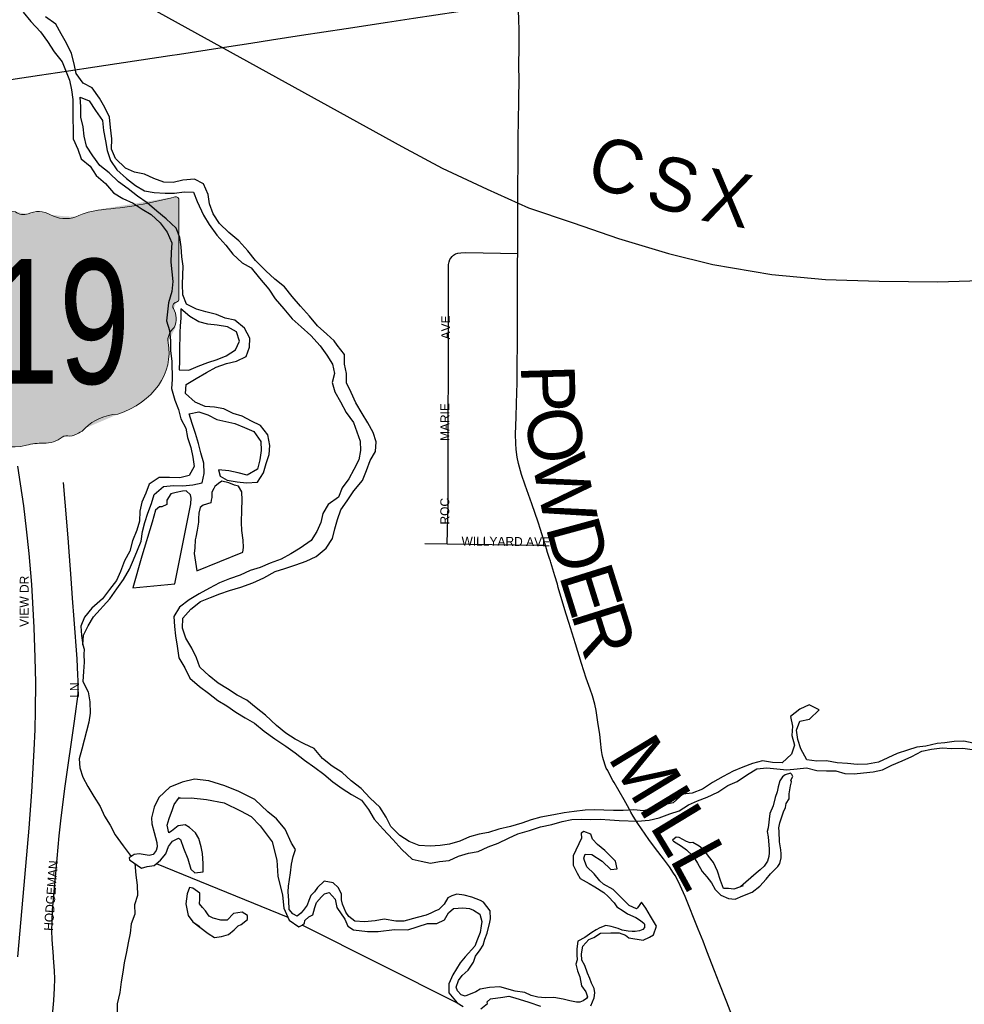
# Model space of a CAD drawing. Header units: feet. Extents: x 2113747 to 2516209, y 960708 to 1356798.
# Tile 76 of 206: x 2293607 to 2298881, y 1146563 to 1152063. Entities that reach past the tile are written whole.
import ezdxf
from ezdxf.enums import TextEntityAlignment as Align

# ---------------------------------------------------------------- set-up
doc = ezdxf.new("R2010")
doc.units = ezdxf.units.FT
doc.header["$LTSCALE"] = 50
doc.header["$MEASUREMENT"] = 0
doc.linetypes.add('rr2', pattern=[0])
for name, color, linetype in [('0_Xref', 7, 'Continuous'), ('GM_X_City_Street', 251, 'Continuous'), ('GM_X_Minor_Lake', 5, 'Continuous'), ('GM_X_Minor_River', 5, 'Continuous'), ('GM_X_Rail_Line', 251, 'rr2'), ('GM_X_Rail_Line_Text', 251, 'Continuous'), ('GM_X_State_Route', 1, 'Continuous'), ('GM_X_State_Shield', 251, 'Continuous'), ('GM_X_Township_Road', 4, 'Continuous'), ('GM_X_Township_Road_Text', 4, 'Continuous'), ('GM_X_Township_Subdivision', 4, 'Continuous'), ('GM_X_Township_Subdivision_Text', 4, 'Continuous')]:
    doc.layers.add(name, color=color, linetype=linetype)
doc.styles.add('Styledgn030', font='dgn030.shx')

# ---------------------------------------------------------------- blocks, each defined once
blk = doc.blocks.new('DGN_COMPLEXSHAPE23')
at = {"layer": 'GM_X_State_Shield', "color": 7, "linetype": 'Continuous', "lineweight": 13}
for p, q in [((2219416.2, 1097741.4), (2218906.6, 1097741.4)), ((2218906.6, 1097741.4), (2218906.6, 1097741.4)), ((2219416.2, 1097741.4), (2219416.2, 1097741.4)), ((2220607.8, 1097785.2), (2220607.8, 1097785.2)), ((2220629.7, 1097767.5), (2220629.6, 1097767.6)), ((2220629.7, 1097214.8), (2220629.7, 1097767.5)), ((2218889.5, 1097723.1), (2218889.5, 1097723.2)), ((2218889.5, 1097723.2), (2218889.5, 1096666.5)), ((2219541.4, 1097707.6), (2219541.4, 1097707.6)), ((2219718.5, 1097702), (2219718.5, 1097702)), ((2219787.5, 1097690.7), (2219787.5, 1097690.7)), ((2219912.8, 1097685.1), (2219912.8, 1097685.1)), ((2220197.7, 1097713.2), (2220197.7, 1097713.2)), ((2220055.3, 1097673.8), (2220055.3, 1097673.8)), ((2220616, 1097197), (2220616, 1097197)), ((2220629.6, 1097214.9), (2220629.5, 1097214.9)), ((2220629.5, 1097214.9), (2220629.7, 1097214.8)), ((2220599.3, 1097162.1), (2220599.3, 1097162.1)), ((2220603.6, 1097055.2), (2220603.6, 1097055.2)), ((2220569.1, 1096970.8), (2220569.1, 1096970.8)), ((2218889.5, 1096666.5), (2218889.5, 1096666.5)), ((2218905.5, 1096648.3), (2218905.5, 1096648.3)), ((2218941.2, 1096650.3), (2218941.2, 1096650.3)), ((2218993, 1096627.8), (2218993, 1096627.8)), ((2220288.4, 1096571.5), (2220288.4, 1096571.5)), ((2219355.7, 1096515.3), (2219355.7, 1096515.3)), ((2220107, 1096492.8), (2220107, 1096492.8)), ((2219537.1, 1096436.5), (2219537.1, 1096436.5)), ((2219977.5, 1096442.2), (2219977.5, 1096442.2)), ((2220020.7, 1096447.8), (2220020.7, 1096447.8)), ((2219778.9, 1096397.2), (2219778.9, 1096397.2)), ((2219873.9, 1096408.5), (2219873.9, 1096408.5))]:
    blk.add_line(p, q, dxfattribs=at)
for centre, major_axis, start_param, end_param in [((2218909.4, 1097725.4), (20.2, 0), 1.712693, 3.28349), ((2219537.6, 1097864), (195.5, 0), 4.042523, 4.731795), ((2220009.8, 1099181.9), (1845.5, 0), 4.814394, 5.042369), ((2220610.4, 1097769.8), (19.4, 0), 6.141152, 7.989035), ((2219602.4, 1097148.1), (702, 0), 1.404758, 1.657858), ((2219761.8, 1097730.9), (56.4, 0), 3.836095, 5.185415), ((2219844.6, 1097608.8), (117.3, 0), 0.950623, 2.079405), ((2219996, 1097776.3), (141.1, 0), 4.081561, 5.145723), ((2220245.2, 1097418.6), (371.3, 0), 1.699011, 2.107814), ((2220625.2, 1097174.2), (30, 0), 1.883978, 3.671073), ((2220609, 1097212.7), (20.7, 0), 5.05454, 6.418171), ((2220434.5, 1097104.4), (180, 0), 5.934695, 6.695948), ((2220699.1, 1096983.5), (130.9, 0), 2.387724, 3.262537), ((2220113.2, 1096913.2), (461.6, 0), 5.101752, 6.440018), ((2218909.6, 1096664.2), (20.3, 0), 3.00124, 4.508301), ((2218912.7, 1096772.3), (155.2, 0), 4.665946, 4.897461), ((2218944.4, 1096605.6), (56, 0), 0.519207, 1.627899), ((2219651, 1097554.9), (1332.7, 0), 4.195997, 4.488961), ((2220307.8, 1096369.9), (252.8, 0), 1.647645, 2.488434), ((2219253.7, 1096191.8), (417, 0), 0.823519, 1.323587), ((2219987.5, 1096564.1), (149.1, 0), 4.937069, 5.64225), ((2219704.7, 1096600.3), (264.6, 0), 4.026481, 4.996735), ((2219876.9, 1096521.2), (141, 0), 4.691044, 5.507374), ((2220004.4, 1096418.9), (39.7, 0), 1.147584, 2.315152), ((2219857.6, 1096235), (217.4, 0), 1.495662, 1.94098)]:
    blk.add_ellipse(centre, major_axis=major_axis, ratio=0.8, start_param=start_param, end_param=end_param, dxfattribs=at)
blk = doc.blocks.new('M1-H5_39')
at = {"layer": 'GM_X_State_Shield', "linetype": 'Continuous', "true_color": 0x1e0000}
h = blk.add_hatch(color=18, dxfattribs=at)
edge = h.paths.add_edge_path(flags=0)
edge.add_line((889.4, 89.7), (889.4, 642.4))
edge.add_line((889.4, 642.4), (889.3, 642.5))
edge.add_ellipse((870.1, 644.7), major_axis=(19.4, 0), ratio=0.8, start_angle=351.8621, end_angle=457.738)
edge.add_line((867.5, 660.1), (867.5, 660.1))
edge.add_ellipse((269.6, 2056.8), major_axis=(1845.5, 0), ratio=0.8, start_angle=635.8445, end_angle=648.9065, ccw=False)
edge.add_line((457.5, 588.1), (457.5, 588.1))
edge.add_ellipse((504.9, 293.5), major_axis=(371.3, 0), ratio=0.8, start_angle=97.3462, end_angle=120.7689)
edge.add_line((315, 548.7), (315, 548.7))
edge.add_ellipse((255.8, 651.2), major_axis=(141.1, 0), ratio=0.8, start_angle=593.8562, end_angle=654.8282, ccw=False)
edge.add_line((172.5, 560), (172.5, 560))
edge.add_ellipse((104.4, 483.7), major_axis=(117.3, 0), ratio=0.8, start_angle=54.4667, end_angle=119.1411)
edge.add_line((47.3, 565.6), (47.3, 565.6))
edge.add_ellipse((21.6, 605.8), major_axis=(56.4, 0), ratio=0.8, start_angle=579.7921, end_angle=657.1024, ccw=False)
edge.add_line((-21.8, 576.9), (-21.8, 576.9))
edge.add_ellipse((-137.8, 23), major_axis=(702, 0), ratio=0.8, start_angle=80.4867, end_angle=94.9883)
edge.add_line((-198.8, 582.5), (-198.8, 582.5))
edge.add_ellipse((-202.6, 738.9), major_axis=(195.5, 0), ratio=0.8, start_angle=591.6195, end_angle=631.1119, ccw=False)
edge.add_line((-324, 616.3), (-324, 616.2))
edge.add_line((-324, 616.2), (-833.6, 616.2))
edge.add_line((-833.6, 616.2), (-833.7, 616.3))
edge.add_ellipse((-830.8, 600.3), major_axis=(20.2, 0), ratio=0.8, start_angle=98.1301, end_angle=188.1301)
edge.add_line((-850.8, 598), (-850.8, 598.1))
edge.add_line((-850.8, 598.1), (-850.8, -458.6))
edge.add_line((-850.8, -458.6), (-850.8, -458.6))
edge.add_ellipse((-830.6, -460.9), major_axis=(20.3, 0), ratio=0.8, start_angle=171.9584, end_angle=258.3066)
edge.add_line((-834.8, -476.8), (-834.8, -476.8))
edge.add_ellipse((-827.6, -352.8), major_axis=(155.2, 0), ratio=0.8, start_angle=267.339, end_angle=280.6039)
edge.add_line((-799, -474.8), (-799, -474.8))
edge.add_ellipse((-795.8, -519.5), major_axis=(56, 0), ratio=0.8, start_angle=389.7484, end_angle=453.2717, ccw=False)
edge.add_line((-747.2, -497.3), (-747.2, -497.3))
edge.add_ellipse((-89.2, 429.8), major_axis=(1332.7, 0), ratio=0.8, start_angle=240.4129, end_angle=257.1985)
edge.add_line((-384.5, -609.8), (-384.5, -609.8))
edge.add_ellipse((-486.5, -933.3), major_axis=(417, 0), ratio=0.8, start_angle=407.1842, end_angle=435.836, ccw=False)
edge.add_line((-203.1, -688.6), (-203.1, -688.6))
edge.add_ellipse((-35.6, -524.8), major_axis=(264.6, 0), ratio=0.8, start_angle=230.7004, end_angle=286.2918)
edge.add_line((38.7, -727.9), (38.7, -727.9))
edge.add_ellipse((117.3, -890.1), major_axis=(217.4, 0), ratio=0.8, start_angle=445.6951, end_angle=471.2099, ccw=False)
edge.add_line((133.7, -716.7), (133.7, -716.7))
edge.add_ellipse((136.7, -603.9), major_axis=(141, 0), ratio=0.8, start_angle=268.777, end_angle=315.5493)
edge.add_line((237.3, -682.9), (237.3, -682.9))
edge.add_ellipse((264.2, -706.2), major_axis=(39.7, 0), ratio=0.8, start_angle=425.7517, end_angle=492.6484, ccw=False)
edge.add_line((280.5, -677.3), (280.5, -677.3))
edge.add_ellipse((247.3, -561), major_axis=(149.1, 0), ratio=0.8, start_angle=282.8732, end_angle=323.2771)
edge.add_line((366.8, -632.3), (366.8, -632.3))
edge.add_ellipse((567.6, -755.2), major_axis=(252.8, 0), ratio=0.8, start_angle=454.4031, end_angle=502.5768, ccw=False)
edge.add_line((548.2, -553.6), (548.2, -553.6))
edge.add_ellipse((372.9, -211.9), major_axis=(461.6, 0), ratio=0.8, start_angle=292.3089, end_angle=368.9858)
edge.add_line((828.9, -154.3), (828.9, -154.3))
edge.add_ellipse((958.8, -141.6), major_axis=(130.9, 0), ratio=0.8, start_angle=496.8065, end_angle=546.9296, ccw=False)
edge.add_line((863.4, -69.9), (863.4, -69.9))
edge.add_ellipse((694.2, -20.8), major_axis=(180, 0), ratio=0.8, start_angle=340.033, end_angle=383.6496)
edge.add_line((859.1, 37), (859.1, 37))
edge.add_ellipse((885, 49.1), major_axis=(30, 0), ratio=0.8, start_angle=467.944, end_angle=570.337, ccw=False)
edge.add_line((875.7, 71.9), (875.7, 71.9))
edge.add_ellipse((868.8, 87.6), major_axis=(20.7, 0), ratio=0.8, start_angle=289.6038, end_angle=367.7341)
edge.add_line((889.3, 89.8), (889.3, 89.8))
edge.add_line((889.3, 89.8), (889.4, 89.7))
at = {"layer": 'GM_X_State_Shield', "color": 7, "linetype": 'Continuous', "lineweight": 13}
blk.add_blockref('DGN_COMPLEXSHAPE23', (-2219740.2, -1097125.1), dxfattribs=at)
at = {"layer": 'GM_X_State_Shield', "color": 9, "linetype": 'Continuous', "lineweight": 13, "style": 'Styledgn030', "width": 0.767998}
blk.add_text('619', height=696.1, dxfattribs=at).set_placement((21.2, -384.1), align=Align.CENTER)
blk = doc.blocks.new('POR')
at = {"layer": 'GM_X_City_Street', "flags": 128}
blk.add_lwpolyline([(2293774, 1146319.3), (2293777.7, 1146358.5), (2293797.6, 1146584.1), (2293801.8, 1146652.7), (2293802.9, 1146704.9), (2293801.7, 1146750.7), (2293796.9, 1146822.5), (2293796.3, 1146830.3)], dxfattribs=at)
at = {"layer": 'GM_X_Minor_Lake'}
for p, q in [((2294472.9, 1148911.5), (2294563.4, 1149358.8)), ((2294596.3, 1148984.6), (2294853.3, 1149088.8)), ((2296744.2, 1147491.7), (2296697, 1147393.2))]:
    blk.add_line(p, q, dxfattribs=at)
at = {"layer": 'GM_X_Minor_Lake', "flags": 128}
for points in [[(2294853.3, 1149088.8), (2294857.1, 1149114.8), (2294854.8, 1149154.9), (2294848.4, 1149208.9), (2294846, 1149254.9), (2294847.5, 1149325), (2294849, 1149379.1), (2294846.7, 1149425.1), (2294828.5, 1149457), (2294806.4, 1149462.9), (2294774.3, 1149476.6), (2294736.3, 1149484.4), (2294716.4, 1149472.2), (2294696.6, 1149456), (2294690.7, 1149443.9), (2294680.8, 1149423.8), (2294679.1, 1149393.8), (2294677.2, 1149379.7), (2294675.3, 1149363.7), (2294631.4, 1149351.4), (2294615.5, 1149337.2), (2294607.8, 1149307.1), (2294606, 1149277), (2294606.2, 1149257), (2294598.5, 1149210.9), (2294590.8, 1149172.8), (2294587, 1149156.7), (2294585.3, 1149112.7), (2294581.6, 1149080.6), (2294596.3, 1148984.6)], [(2294563.4, 1149358.8), (2294565.2, 1149390.9), (2294561, 1149408.9), (2294536.9, 1149430.7), (2294516.9, 1149428.5), (2294481, 1149422.2), (2294451.1, 1149414), (2294429.4, 1149379.8), (2294429.5, 1149363.8), (2294429.6, 1149355.8), (2294401.7, 1149341.5), (2294387.7, 1149341.4), (2294365.9, 1149323.2), (2294346.4, 1149257), (2294289.9, 1149066.3), (2294239.3, 1148889.6), (2294472.9, 1148911.5)], [(2297645.5, 1147224.5), (2297593.7, 1147206.1), (2297563.7, 1147209.8), (2297535.7, 1147209.6), (2297519.4, 1147255.5), (2297503, 1147307.4), (2297480.7, 1147355.4), (2297452.4, 1147391.2), (2297426.2, 1147425), (2297400, 1147446.8), (2297365.9, 1147466.6), (2297349.9, 1147464.4), (2297329.9, 1147472.3), (2297289.7, 1147494), (2297271.7, 1147495.9), (2297251.9, 1147479.7), (2297257.9, 1147473.7), (2297302.1, 1147446.1), (2297330.2, 1147426.2), (2297366.5, 1147390.5), (2297390.8, 1147350.6), (2297417.1, 1147304.8), (2297443.3, 1147274.9), (2297469.5, 1147241.1), (2297489.8, 1147205.2), (2297522, 1147173.4), (2297564.1, 1147153.8), (2297602.1, 1147150), (2297644, 1147168.4), (2297695.8, 1147188.8), (2297739.5, 1147223.2), (2297775.1, 1147261.6), (2297798.9, 1147291.8), (2297840.6, 1147332.1), (2297850.4, 1147350.2), (2297858.2, 1147380.4), (2297858, 1147404.4), (2297855.8, 1147426.4), (2297849.5, 1147470.4), (2297847, 1147528.4), (2297844.9, 1147548.5), (2297850.7, 1147576.5), (2297872.2, 1147638.8), (2297882, 1147662.9), (2297885.8, 1147684.9), (2297903.6, 1147711.1), (2297903.4, 1147739.2), (2297911, 1147783.3), (2297916.8, 1147805.4), (2297912.8, 1147815.3), (2297922.6, 1147835.4), (2297918.5, 1147847.4), (2297910.5, 1147853.4), (2297880.6, 1147845.1), (2297866.7, 1147833), (2297850.9, 1147810.8), (2297841.1, 1147778.7), (2297835.3, 1147750.6), (2297825.6, 1147718.5), (2297814, 1147672.4), (2297794.3, 1147628.2), (2297784.9, 1147548), (2297781.1, 1147527.9), (2297785.3, 1147497.9), (2297791.8, 1147429.9), (2297792, 1147409.9), (2297790.2, 1147387.8), (2297782.4, 1147361.7), (2297762.6, 1147335.5), (2297740.8, 1147313.4), (2297718.9, 1147295.1), (2297693.1, 1147272.9)], [(2297695.8, 1147188.8), (2297739.5, 1147223.2), (2297775.1, 1147261.6), (2297798.9, 1147291.8), (2297840.6, 1147332.1), (2297850.4, 1147350.2), (2297858.2, 1147380.4), (2297858, 1147404.4), (2297855.8, 1147426.4), (2297849.5, 1147470.4), (2297847, 1147528.4), (2297844.9, 1147548.5), (2297850.7, 1147576.5), (2297872.2, 1147638.8), (2297882, 1147662.9), (2297885.8, 1147684.9), (2297903.6, 1147711.1), (2297903.4, 1147739.2), (2297911, 1147783.3), (2297916.8, 1147805.4), (2297912.8, 1147815.3), (2297922.6, 1147835.4), (2297918.5, 1147847.4), (2297910.5, 1147853.4), (2297880.6, 1147845.1), (2297866.7, 1147833), (2297850.9, 1147810.8), (2297841.1, 1147778.7), (2297835.3, 1147750.6), (2297825.6, 1147718.5), (2297814, 1147672.4), (2297794.3, 1147628.2), (2297784.9, 1147548), (2297781.1, 1147527.9), (2297785.3, 1147497.9), (2297791.8, 1147429.9), (2297792, 1147409.9), (2297790.2, 1147387.8), (2297782.4, 1147361.7), (2297762.6, 1147335.5), (2297740.8, 1147313.4), (2297718.9, 1147295.1), (2297630.8, 1147219.2)], [(2295269.4, 1147215.6), (2295253.6, 1147191.5), (2295231.8, 1147171.3), (2295222, 1147143.1), (2295212.2, 1147117), (2295190.5, 1147086.8), (2295176.6, 1147072.7), (2295156.8, 1147054.5), (2295132.7, 1147068.4), (2295112.5, 1147092.2), (2295110.2, 1147143.2), (2295106.1, 1147191.1), (2295108.1, 1147222.4), (2295118.9, 1147296.5), (2295124.5, 1147346.6), (2295134.2, 1147388.8), (2295147.9, 1147426.9), (2295125.6, 1147462.8), (2295089.1, 1147540.6), (2295040.6, 1147598.3), (2294992.4, 1147638), (2294919.9, 1147707.5), (2294831.6, 1147750.9), (2294753.4, 1147784.3), (2294663.3, 1147811.6), (2294583.3, 1147821), (2294513.5, 1147804.4), (2294445.7, 1147775.8), (2294384.2, 1147717.3), (2294358.7, 1147665), (2294343.1, 1147604.8), (2294345.4, 1147570.8), (2294357.8, 1147522.8), (2294372.2, 1147466.8), (2294374.4, 1147442.8), (2294368.5, 1147422.8), (2294352.7, 1147400.6), (2294330.8, 1147394.4), (2294274.7, 1147404), (2294246.8, 1147399.8), (2294219, 1147381.5), (2294221, 1147369.5), (2294287.3, 1147324), (2294319.3, 1147332.2), (2294357.2, 1147338.6), (2294392.9, 1147368.9), (2294422.6, 1147403.2), (2294438.3, 1147445.3), (2294460.1, 1147473.5), (2294493.9, 1147491.8), (2294505.9, 1147483.9), (2294522.3, 1147436), (2294546.7, 1147376.1), (2294563.2, 1147318.1), (2294585.3, 1147298.3), (2294631.2, 1147302.7), (2294630.9, 1147348.7), (2294628.5, 1147404.8), (2294620.2, 1147442.8), (2294607.8, 1147488.7), (2294589.6, 1147520.6), (2294555.4, 1147550.4), (2294531.3, 1147566.2), (2294491.4, 1147559.9), (2294455.6, 1147529.6), (2294439.7, 1147521.4), (2294431.4, 1147563.4), (2294441.1, 1147601.6), (2294460.7, 1147651.8), (2294470.5, 1147679.9), (2294494.2, 1147712.1), (2294500.1, 1147720.2), (2294502.2, 1147714.2), (2294564.1, 1147716.7), (2294650.1, 1147707.4), (2294748.2, 1147688.1), (2294840.5, 1147642.8), (2294898.7, 1147611.2), (2294949, 1147559.5), (2295017.7, 1147470), (2295042.4, 1147368), (2295049.1, 1147277.9), (2295073.9, 1147172), (2295082.5, 1147100), (2295111, 1147032.1), (2295165.2, 1146996.5), (2295185.1, 1147004.7), (2295197, 1147016.8), (2295198.9, 1147030.8), (2295220.7, 1147051), (2295244.6, 1147063.2), (2295254.3, 1147103.4), (2295264.1, 1147131.5), (2295291.8, 1147163.7), (2295309.7, 1147179.9), (2295335.6, 1147188.1), (2295367.9, 1147150.3), (2295378.2, 1147104.4), (2295422.7, 1147038.6), (2295439, 1146998.7), (2295471.1, 1146978.9)], [(2295471.1, 1146978.9), (2295549.1, 1146969.5), (2295609.1, 1146970), (2295698.9, 1146980.7), (2295774.9, 1146979.3), (2295884.5, 1147014.2), (2295936.5, 1147014.7), (2295978.3, 1147035), (2296002, 1147073.3), (2296029.8, 1147097.5), (2296081.7, 1147101.9), (2296117.7, 1147098.2), (2296141.7, 1147088.4), (2296175.9, 1147066.6), (2296188.2, 1147024.7), (2296184.4, 1147000.6), (2296178.7, 1146964.5), (2296163, 1146926.4), (2296147.3, 1146888.2), (2296093.8, 1146827.7), (2296066.1, 1146795.4), (2296024.6, 1146727), (2296003, 1146676.8), (2296003.4, 1146626.7), (2296049.8, 1146571), (2296083.9, 1146551.2)], [(2296182, 1146538), (2296219.7, 1146568.3), (2296217.6, 1146576.3), (2296235.5, 1146594.5), (2296305.4, 1146603.1), (2296337.3, 1146609.3), (2296371.3, 1146599.6), (2296449.5, 1146574.2), (2296515.6, 1146552.7)], [(2296795.4, 1146554.9), (2296815, 1146599.1), (2296818.8, 1146627.2), (2296814.6, 1146651.2), (2296800.4, 1146681.1), (2296790.2, 1146707), (2296778, 1146737), (2296761.7, 1146778.9), (2296745.4, 1146808.8), (2296743.2, 1146844.9), (2296750.8, 1146887), (2296784.5, 1146925.3), (2296812.2, 1146936.6), (2296850.2, 1146959.9), (2296908.1, 1146962.3), (2296954.1, 1146962.7), (2296990.2, 1146948.9), (2297008.3, 1146935.1), (2297088.3, 1146921.7), (2297124.1, 1146938), (2297146, 1146950.2), (2297161.6, 1147000.4), (2297129.2, 1147056.2), (2297102.9, 1147100), (2297078.7, 1147133.9), (2297056.9, 1147101.7), (2297051, 1147095.6), (2297008.9, 1147115.3), (2296980.7, 1147145.1), (2296956.5, 1147168.9), (2296920.2, 1147204.7), (2296866.1, 1147234.3), (2296845.9, 1147252.2), (2296813.7, 1147292), (2296773.4, 1147331.7), (2296761.1, 1147365.7), (2296757, 1147379.6), (2296764.8, 1147401.7), (2296800.8, 1147400), (2296859.1, 1147362.4), (2296907.4, 1147316.8), (2296943.3, 1147319.1), (2296933, 1147363), (2296874.6, 1147422.6), (2296832.4, 1147456.3), (2296804.2, 1147486.2), (2296796, 1147514.1), (2296755.9, 1147527.8), (2296742, 1147519.7), (2296744.2, 1147491.7)], [(2297630.8, 1147219.2), (2297593.7, 1147206.1), (2297563.7, 1147209.8), (2297535.7, 1147209.6), (2297519.4, 1147255.5), (2297503, 1147307.4), (2297480.7, 1147355.4), (2297452.4, 1147391.2), (2297426.2, 1147425), (2297400, 1147446.8), (2297365.9, 1147466.6), (2297349.9, 1147464.4), (2297329.9, 1147472.3), (2297289.7, 1147494), (2297271.7, 1147495.9), (2297251.9, 1147479.7), (2297257.9, 1147473.7), (2297302.1, 1147446.1), (2297330.2, 1147426.2), (2297366.5, 1147390.5), (2297390.8, 1147350.6), (2297417.1, 1147304.8), (2297443.3, 1147274.9), (2297469.5, 1147241.1), (2297489.8, 1147205.2), (2297522, 1147173.4), (2297564.1, 1147153.8), (2297602.1, 1147150), (2297644, 1147168.4), (2297695.8, 1147188.8)], [(2296697, 1147393.2), (2296697.4, 1147341.1), (2296719.7, 1147295.2), (2296735.9, 1147265.3), (2296786.1, 1147237.7), (2296818.2, 1147219.9), (2296868.4, 1147188.3), (2296892.6, 1147164.4), (2296926.8, 1147130.7), (2296941, 1147106.8), (2296977.1, 1147085), (2297001.2, 1147069.2), (2297047.4, 1147047.5), (2297073.5, 1147031.7), (2297093.6, 1147013.9), (2297095.6, 1147009.9), (2297095.8, 1146991.8), (2297085.8, 1146981.7), (2297067.9, 1146973.6), (2297044, 1146969.4), (2297026, 1146969.2), (2297004, 1146971.1), (2296970, 1146976.8), (2296947.9, 1146986.7), (2296909.8, 1146998.4), (2296879.8, 1147004.1), (2296846, 1146989.9), (2296826.1, 1146979.7), (2296802.2, 1146963.5), (2296762.4, 1146937.1), (2296722.6, 1146914.8), (2296717, 1146872.7), (2296717.2, 1146838.6), (2296719.4, 1146810.6), (2296711.6, 1146786.5), (2296721.9, 1146750.6), (2296734.2, 1146716.6), (2296744.5, 1146666.6), (2296768.8, 1146632.8), (2296777, 1146604.8), (2296771.1, 1146594.8), (2296753.2, 1146582.6), (2296735.3, 1146574.4), (2296715.3, 1146574.3), (2296679.2, 1146582), (2296641.2, 1146591.7), (2296589.2, 1146601.3), (2296541.2, 1146598.9), (2296499.2, 1146602.6), (2296463.2, 1146612.3), (2296427.1, 1146628.1), (2296373.1, 1146635.6), (2296286.9, 1146661), (2296231, 1146656.6), (2296177.1, 1146648.1), (2296153.3, 1146631.9), (2296093.5, 1146609.4), (2296071.4, 1146615.2), (2296051.3, 1146639.1), (2296043.1, 1146659.1), (2296056.8, 1146695.2), (2296076.6, 1146723.4), (2296110.3, 1146753.7), (2296140, 1146798), (2296151.7, 1146832.1), (2296177.4, 1146866.4), (2296195.2, 1146892.6), (2296204.9, 1146926.7), (2296216.7, 1146960.8), (2296232.2, 1147021), (2296236, 1147041.1), (2296233.7, 1147085.1), (2296197.4, 1147132.9), (2296179.3, 1147142.8), (2296131.2, 1147162.4), (2296089.1, 1147172.1), (2296047.1, 1147177.8), (2296019.2, 1147169.5), (2295997.3, 1147157.3), (2295977.6, 1147123.1), (2295947.9, 1147092.9), (2295924, 1147082.6), (2295902, 1147072.5), (2295876.2, 1147060.2), (2295826.3, 1147047.8), (2295752.5, 1147027.2), (2295722.5, 1147027), (2295706.5, 1147026.9), (2295642.5, 1147038.4), (2295592.6, 1147029.9), (2295532.7, 1147023.5), (2295478.7, 1147027), (2295445.6, 1147053.6), (2295428.9, 1147078.6), (2295410.2, 1147122.3), (2295403.9, 1147146.6), (2295403.6, 1147180.6), (2295385.3, 1147214.6), (2295357.2, 1147242.4), (2295307.1, 1147250), (2295269.4, 1147215.6)], [(2294848.8, 1147078.1), (2294800.9, 1147069.7), (2294765.2, 1147033.4), (2294731.2, 1147033.1), (2294687.2, 1147044.8), (2294665.1, 1147054.6), (2294655, 1147068.6), (2294644.9, 1147084.5), (2294628.8, 1147104.4), (2294610.6, 1147124.3), (2294612.4, 1147150.3), (2294612.2, 1147184.4), (2294574, 1147212.1), (2294556, 1147216), (2294542.3, 1147179.8), (2294534.7, 1147123.7), (2294547.2, 1147059.7), (2294573.4, 1147023.9), (2294659.9, 1146958.4)], [(2294659.9, 1146958.4), (2294694, 1146936.7), (2294734, 1146941), (2294773.8, 1146953.3), (2294805.6, 1146979.6), (2294827.4, 1147001.8), (2294843.4, 1147008), (2294879.1, 1147036.3), (2294878.9, 1147058.3), (2294848.8, 1147078.1), (2294800.9, 1147069.7), (2294765.2, 1147033.4), (2294731.2, 1147033.1), (2294687.2, 1147044.8), (2294665.1, 1147054.6), (2294655, 1147068.6), (2294644.9, 1147084.5), (2294628.8, 1147104.4), (2294610.6, 1147124.3), (2294612.4, 1147150.3), (2294612.2, 1147184.4), (2294574, 1147212.1), (2294556, 1147216), (2294542.3, 1147179.8), (2294534.7, 1147123.7), (2294547.2, 1147059.7), (2294573.4, 1147023.9), (2294613.6, 1146998.1)], [(2294659.9, 1146958.4), (2294694, 1146936.7), (2294734, 1146941), (2294773.8, 1146953.3), (2294805.6, 1146979.6), (2294827.4, 1147001.8), (2294843.4, 1147008), (2294879.1, 1147036.3), (2294878.9, 1147058.3), (2294848.8, 1147078.1)]]:
    blk.add_lwpolyline(points, dxfattribs=at)
at = {"layer": 'GM_X_Minor_River'}
for p, q in [((2294502, 1150317.2), (2294500.4, 1150208.9)), ((2294370, 1147349.5), (2295103.8, 1147049.1)), ((2295186.4, 1147005.2), (2296049.8, 1146571))]:
    blk.add_line(p, q, dxfattribs=at)
at = {"layer": 'GM_X_Minor_River', "flags": 128}
for points in [[(2294463.6, 1151154.4), (2294411.6, 1151156), (2294355.5, 1151175.5), (2294303.4, 1151199.2), (2294247.4, 1151210.7), (2294197.2, 1151234.4), (2294142.8, 1151288), (2294120.5, 1151339.9), (2294122, 1151398), (2294113.5, 1151460), (2294109.1, 1151518.1), (2294082.7, 1151571.9), (2294052.3, 1151623.7), (2294011.9, 1151681.5), (2293961.7, 1151709.1), (2293923.3, 1151762.9), (2293910.9, 1151816.9), (2293896.5, 1151874.8), (2293868.1, 1151932.7), (2293839.7, 1151984.5), (2293809.3, 1152038.4), (2293751, 1152078)], [(2293626.9, 1152105), (2293669.3, 1152053.3), (2293723.7, 1151995.6), (2293762.1, 1151941.9), (2293800.5, 1151884.1), (2293844.9, 1151828.4), (2293885.7, 1151724.6), (2293896.1, 1151670.6), (2293904.5, 1151616.6), (2293904.9, 1151564.5), (2293903.3, 1151508.4), (2293905.8, 1151450.4), (2293906.2, 1151398.3), (2293932.6, 1151340.4), (2293951, 1151286.5), (2294001.3, 1151244.9), (2294033.7, 1151193), (2294086, 1151147.4), (2294130.3, 1151095.7), (2294182.5, 1151064), (2294240.7, 1151038.4), (2294290.9, 1151004.8), (2294341.1, 1150975.2), (2294391.4, 1150927.5), (2294429.8, 1150875.7), (2294456.2, 1150815.9), (2294452.7, 1150761.8), (2294451.1, 1150707.7), (2294457.5, 1150653.7), (2294461.9, 1150599.6), (2294456.3, 1150545.5), (2294438.8, 1150481.3), (2294427.6, 1150381.1), (2294444, 1150327.1), (2294448.5, 1150269.1), (2294448.9, 1150213), (2294457.4, 1150155), (2294458.1, 1150052.9), (2294454.5, 1150002.8), (2294473, 1149936.9), (2294493.4, 1149884.9), (2294507.8, 1149833), (2294534.2, 1149781.1), (2294544.6, 1149729.1), (2294563, 1149673.2), (2294573.4, 1149619.2), (2294581.8, 1149567.2), (2294554.2, 1149516.9), (2294502.3, 1149504.5), (2294444.4, 1149506.1), (2294386.4, 1149505.6), (2294330.7, 1149469.1), (2294311.2, 1149418.9), (2294289.6, 1149368.7), (2294278, 1149318.5), (2294276.4, 1149262.4), (2294260.8, 1149212.2), (2294237.3, 1149152), (2294221.7, 1149093.8), (2294192.2, 1149039.5), (2294170.6, 1148981.2), (2294147, 1148931), (2294109.5, 1148880.6), (2294069.9, 1148828.2)], [(2293961.6, 1151464.8), (2293949.2, 1151518.8), (2293948.8, 1151576.9), (2293944.3, 1151630.9), (2293994.5, 1151609.3), (2294030.9, 1151555.5), (2294069.3, 1151499.7), (2294075.7, 1151443.7), (2294086.1, 1151385.7), (2294096.5, 1151331.7), (2294115, 1151275.8), (2294149.3, 1151224), (2294203.7, 1151176.3), (2294253.9, 1151136.7), (2294304.1, 1151107), (2294358.1, 1151097.5), (2294420.1, 1151093.9), (2294472.1, 1151094.4), (2294526, 1151100.8), (2294578, 1151099.2), (2294598.3, 1151047.3), (2294632.9, 1150971.4), (2294665.3, 1150919.6), (2294707.7, 1150859.9), (2294758.1, 1150804.2), (2294796.5, 1150752.5), (2294848.8, 1150704.8), (2294899, 1150677.2), (2294945.4, 1150619.5), (2294997.8, 1150557.8), (2295034.2, 1150504), (2295082.6, 1150448.3), (2295129, 1150392.6), (2295179.3, 1150347), (2295233.6, 1150299.3), (2295284, 1150241.6), (2295322.4, 1150189.9), (2295352.8, 1150138.1), (2295365.2, 1150086.1), (2295351.6, 1150035.9), (2295366, 1149984), (2295398.4, 1149928.1), (2295430.8, 1149868.3), (2295471.2, 1149812.6), (2295508, 1149708.7), (2295510.4, 1149656.7), (2295500.8, 1149604.5), (2295473.2, 1149550.3), (2295445.7, 1149498), (2295408.1, 1149447.6), (2295386.5, 1149395.4), (2295328.9, 1149354.9), (2295299.3, 1149304.6), (2295287.7, 1149254.4), (2295266.1, 1149204.2), (2295234.5, 1149153.9), (2295172.9, 1149111.3), (2295121.1, 1149078.9), (2295067.4, 1149050.4), (2295005.6, 1149027.9), (2294949.9, 1149003.4), (2294894, 1148986.9), (2294838.3, 1148960.5), (2294778.5, 1148940), (2294722.7, 1148917.5), (2294667, 1148887), (2294609.3, 1148856.5), (2294553.6, 1148822), (2294499.9, 1148781.6), (2294468.4, 1148729.2), (2294470.8, 1148673.2), (2294477.2, 1148621.2), (2294485.6, 1148563.2), (2294496.1, 1148499.2), (2294528.5, 1148443.4), (2294556.9, 1148385.5), (2294611.3, 1148337.9), (2294661.5, 1148300.2), (2294713.8, 1148260.6), (2294764, 1148230.9), (2294814.2, 1148195.3), (2294866.4, 1148163.7), (2294918.6, 1148134), (2294972.9, 1148088.4), (2295031.2, 1148046.8), (2295093.5, 1148005.2), (2295145.7, 1147967.6), (2295198, 1147926), (2295254.3, 1147886.4), (2295304.5, 1147848.7), (2295354.8, 1147805.1), (2295407, 1147769.4), (2295459.3, 1147735.8), (2295515.5, 1147704.2), (2295553.8, 1147650.4), (2295586.2, 1147596.6), (2295636.6, 1147541), (2295691, 1147483.3), (2295741.4, 1147427.6), (2295797.8, 1147374), (2295847.8, 1147362.4)], [(2294069.9, 1148828.2), (2294010.4, 1148775.7), (2293968.8, 1148725.3), (2293949.2, 1148675.1), (2293951.6, 1148623), (2293960, 1148571), (2293963.5, 1148625.1), (2293989.1, 1148677.4), (2294018.7, 1148727.7), (2294109.9, 1148828.5), (2294149.4, 1148882.9), (2294187, 1148935.3), (2294220.5, 1148993.6), (2294242.1, 1149045.9), (2294265.7, 1149100.1), (2294285.2, 1149150.4), (2294292.8, 1149204.5), (2294306.4, 1149254.6), (2294322, 1149306.8), (2294343.6, 1149361.1), (2294357.2, 1149411.2), (2294410.8, 1149455.7), (2294466.7, 1149460.2), (2294518.7, 1149458.6), (2294574.6, 1149465.1), (2294626.5, 1149475.5), (2294638.1, 1149527.6), (2294635.6, 1149585.7), (2294619.2, 1149643.6), (2294604.8, 1149695.6), (2294588.4, 1149751.5), (2294569.9, 1149807.4), (2294553.5, 1149861.4), (2294607.4, 1149871.8), (2294657.5, 1149856.2), (2294707.7, 1149830.6), (2294807.8, 1149807.3), (2294861.9, 1149785.7), (2294914, 1149762.1), (2294954.4, 1149706.4), (2294954.8, 1149656.3), (2294947.2, 1149604.2), (2294935.6, 1149552), (2294877.9, 1149519.5), (2294827.9, 1149531.1), (2294775.8, 1149542.7), (2294717.8, 1149548.3), (2294727, 1149512.8), (2294766.2, 1149490.6), (2294822.3, 1149481), (2294874.3, 1149475.4), (2294934.2, 1149479.9), (2294967.8, 1149532.2), (2294983.3, 1149584.4), (2295001, 1149634.6), (2295004.6, 1149684.7), (2294992.1, 1149744.7), (2294951.7, 1149796.4), (2294901.6, 1149820.1), (2294849.4, 1149847.7), (2294799.3, 1149863.3), (2294747.2, 1149889), (2294695.1, 1149898.6), (2294643.2, 1149902.1), (2294587, 1149925.7), (2294532.7, 1149975.4), (2294536.3, 1150025.5), (2294592, 1150057.9), (2294649.7, 1150092.5), (2294703.4, 1150122.9), (2294761.2, 1150143.4), (2294817.1, 1150155.9), (2294870.8, 1150182.3), (2294890.4, 1150234.5), (2294892, 1150284.6), (2294861.6, 1150340.4), (2294809.3, 1150384.1), (2294755.3, 1150395.7), (2294705.2, 1150415.3), (2294647.1, 1150430.9), (2294595, 1150446.5), (2294538.8, 1150474.1), (2294518.4, 1150526), (2294516, 1150586), (2294519.2, 1150686.2), (2294512.8, 1150738.2), (2294508.4, 1150794.2), (2294502, 1150846.3), (2294481.6, 1150898.2), (2294425.2, 1150949.8), (2294372.9, 1150993.4), (2294318.6, 1151039.1), (2294264.4, 1151076.7), (2294212.1, 1151118.3), (2294159.8, 1151158), (2294107.5, 1151207.6), (2294055.2, 1151249.3), (2294014.8, 1151303), (2293980.4, 1151356.8), (2293968, 1151412.8), (2293961.6, 1151464.8)], [(2296703.1, 1147639.6), (2296647.1, 1147633.1), (2296589.3, 1147620.6), (2296517.4, 1147608), (2296463.6, 1147593.6), (2296409.8, 1147575.1), (2296348, 1147556.6), (2296282.1, 1147542.1), (2296224.3, 1147523.6), (2296172.4, 1147513.2), (2296118.6, 1147498.7), (2296064.8, 1147474.3), (2296007, 1147457.8), (2295955.1, 1147449.4), (2295899.2, 1147446.9), (2295837.2, 1147450.4), (2295781.1, 1147472), (2295728.8, 1147505.6), (2295678.5, 1147555.3), (2295654.1, 1147609.2), (2295617.7, 1147665), (2295563.3, 1147714.6), (2295513, 1147768.3), (2295458.7, 1147811.9), (2295408.4, 1147857.6), (2295352.1, 1147893.2), (2295297.8, 1147936.8), (2295251.4, 1147992.5), (2295195.3, 1148018.1), (2295145.1, 1148043.7), (2295092.9, 1148077.3), (2295040.6, 1148121), (2294980.2, 1148178.6), (2294927.9, 1148218.2), (2294875.7, 1148261.9), (2294821.5, 1148289.5), (2294767.2, 1148325.1), (2294715, 1148356.7), (2294664.8, 1148398.4), (2294612.4, 1148446), (2294594, 1148497.9), (2294567.6, 1148551.8), (2294535.2, 1148607.6), (2294516.8, 1148663.5), (2294518.4, 1148719.6), (2294562, 1148770), (2294617.6, 1148812.5), (2294673.4, 1148835), (2294725.2, 1148855.4), (2294779, 1148873.9), (2294842.8, 1148892.4), (2294908.6, 1148917), (2294970.3, 1148945.5), (2295034, 1148980), (2295087.8, 1148996.5), (2295149.6, 1149017), (2295207.4, 1149037.5), (2295263.2, 1149064), (2295318.8, 1149110.5), (2295354.3, 1149164.8), (2295365.9, 1149219), (2295381.5, 1149271.2), (2295401, 1149325.4), (2295434.6, 1149375.7), (2295472.2, 1149432.1), (2295521.7, 1149488.6), (2295543.2, 1149544.8), (2295564.8, 1149601), (2295594.4, 1149651.3), (2295597.9, 1149705.4), (2295581.6, 1149757.4), (2295551.2, 1149811.2), (2295518.8, 1149863), (2295484.3, 1149922.8), (2295457.9, 1149980.7), (2295431.5, 1150034.6), (2295431.1, 1150086.6), (2295420.7, 1150138.6), (2295420.3, 1150192.7), (2295379.9, 1150244.4), (2295363.1, 1150269.5), (2295321.5, 1150306), (2295269.2, 1150353.7), (2295224.8, 1150407.4), (2295174.4, 1150463.1), (2295128, 1150516.8), (2295085.7, 1150570.5), (2295031.4, 1150614.1), (2294981, 1150659.8), (2294924.6, 1150717.4), (2294880.3, 1150771.1), (2294829.9, 1150826.8), (2294775.5, 1150874.4), (2294723.2, 1150924.1), (2294686.8, 1150977.9), (2294666.4, 1151033.8), (2294660, 1151085.8), (2294633.6, 1151145.7), (2294583.4, 1151171.3), (2294517.5, 1151166.8), (2294463.6, 1151154.4)], [(2294500.4, 1150208.9), (2294499.3, 1150157.4), (2294497.7, 1150107.3), (2294551.7, 1150105.7), (2294603.4, 1150128.1), (2294657.2, 1150148.6), (2294709.1, 1150165), (2294760.9, 1150185.4), (2294812.6, 1150217.9), (2294834.2, 1150268.1), (2294817.8, 1150320.1), (2294767.6, 1150347.7), (2294709.6, 1150357.3), (2294657.6, 1150362.9), (2294607.5, 1150374.5), (2294557.3, 1150404.1), (2294507, 1150447.8), (2294507.4, 1150397.7), (2294503.6, 1150350.1), (2294502, 1150317.2)], [(2298930.4, 1148021.6), (2298878.3, 1148033.2), (2298824.4, 1148030.8), (2298772.5, 1148024.4), (2298728.6, 1148019.8), (2298666.7, 1148005.5), (2298614.8, 1147999.1), (2298563, 1147982.7), (2298505.2, 1147964.2), (2298401.6, 1147915.3), (2298339.7, 1147904.8), (2298281.8, 1147902.4), (2298227.8, 1147907.9), (2298171.8, 1147911.5), (2298111.8, 1147923), (2298057.8, 1147920.6), (2298001.8, 1147928.2), (2297967.4, 1147990), (2297951, 1148041.9), (2297944.6, 1148093.9), (2297962.2, 1148144.1), (2298016, 1148156.6), (2298069.6, 1148207.1), (2298015.4, 1148236.7), (2297961.7, 1148212.2), (2297910, 1148169.8), (2297922.4, 1148115.8), (2297918.8, 1148063.7), (2297933.3, 1148009.7), (2297915.6, 1147959.5), (2297864.1, 1147911.1), (2297810.1, 1147914.6), (2297754.1, 1147922.2), (2297698.2, 1147907.8), (2297644.4, 1147887.3), (2297590.6, 1147864.9), (2297534.9, 1147836.4), (2297475.2, 1147801.9), (2297419.5, 1147765.4), (2297361.8, 1147742.9), (2297309.8, 1147736.5), (2297256.3, 1147688), (2297202.4, 1147677.6), (2297148.5, 1147661.1), (2297090.7, 1147644.6), (2297036.7, 1147650.2), (2296976.8, 1147645.7), (2296922.8, 1147645.3), (2296868.9, 1147646.9), (2296816.9, 1147648.5), (2296764.9, 1147648.1), (2296703.1, 1147639.6)], [(2295847.8, 1147362.4), (2295899.9, 1147350.8), (2295951.8, 1147361.2), (2296005.7, 1147365.7), (2296057.5, 1147390.1), (2296113.3, 1147406.6), (2296167.2, 1147417), (2296222.9, 1147443.5), (2296278.7, 1147464), (2296336.5, 1147490.4), (2296388.3, 1147514.9), (2296454.1, 1147533.4), (2296513.9, 1147553.9), (2296577.7, 1147566.5), (2296635.5, 1147584.9), (2296689.4, 1147595.4), (2296743.3, 1147597.8), (2296795.3, 1147596.2), (2296847.3, 1147596.6), (2296901.3, 1147593.1), (2296953.2, 1147589.5), (2297057.2, 1147586.3), (2297121.1, 1147590.8), (2297177, 1147605.3), (2297236.7, 1147627.8), (2297288.6, 1147644.2), (2297340.3, 1147676.6), (2297392.1, 1147699.1), (2297445.9, 1147719.5), (2297505.6, 1147748), (2297561.3, 1147784.5), (2297613.1, 1147807), (2297670.7, 1147847.5), (2297722.4, 1147877.9), (2297778.3, 1147884.4), (2297890.3, 1147873.2), (2297948.3, 1147877.7), (2298000.2, 1147884.1), (2298058.2, 1147868.6), (2298112.2, 1147867), (2298164.2, 1147867.4), (2298214.2, 1147851.8), (2298266.2, 1147850.2), (2298318.1, 1147856.6), (2298372.1, 1147861), (2298423.9, 1147873.4), (2298475.7, 1147897.9), (2298533.5, 1147922.3), (2298587.2, 1147946.8), (2298642.9, 1147977.3), (2298696.8, 1147987.7), (2298756.7, 1147996.2), (2298810.7, 1147992.6), (2298872.6, 1147993.1), (2298936.7, 1147983.6)], [(2293960, 1148571), (2293967, 1148547.5), (2293964.6, 1148516.6), (2293966.7, 1148474.9), (2293963.1, 1148422.9), (2293959.5, 1148366.8), (2293990, 1148308.9), (2293998.4, 1148252.9), (2294000.9, 1148188.9), (2293993.3, 1148138.7), (2293979.7, 1148088.6), (2293968.1, 1148038.4), (2293954.5, 1147988.2), (2293938.9, 1147934), (2293943.3, 1147884), (2293959.7, 1147832.1), (2293988.1, 1147780.2), (2294020.5, 1147724.4), (2294056.9, 1147668.6), (2294081.3, 1147614.7), (2294111.6, 1147562.9), (2294140, 1147509.1), (2294184.5, 1147447.3), (2294224.8, 1147395.6), (2294233.7, 1147391.2)], [(2294250.1, 1147349.6), (2294255.7, 1147283.7), (2294264.1, 1147227.7), (2294264.5, 1147171.6), (2294249, 1147119.4), (2294249.4, 1147067.3), (2294229.8, 1147013.1), (2294224.2, 1146961), (2294212.6, 1146906.8), (2294203, 1146856.7), (2294191.5, 1146794.5), (2294183.9, 1146742.4), (2294174.3, 1146688.2), (2294166.8, 1146628.1), (2294151.3, 1146565.9), (2294151.7, 1146509.8)]]:
    blk.add_lwpolyline(points, dxfattribs=at)
at = {"layer": 'GM_X_Rail_Line', "flags": 128}
blk.add_lwpolyline([(2289135.6, 1154899.5), (2291249.4, 1153755.6), (2293732, 1152464.8), (2295741.1, 1151354.4), (2295965.6, 1151232.7), (2296216.5, 1151115.6), (2296447.6, 1151011.2), (2296697.3, 1150929.1), (2296949.7, 1150841.1), (2297228.5, 1150757.7), (2297477.3, 1150694.8), (2297806, 1150640.1), (2298106.3, 1150612.2), (2298406, 1150602.7), (2298733.2, 1150598.6), (2301536.3, 1150686.7), (2303731.4, 1150765.8), (2303957.2, 1150763.3), (2304151.1, 1150750.6), (2304382.5, 1150716), (2305983.8, 1150468.5), (2310414.3, 1149733.2), (2312076.6, 1149445.9), (2312488.6, 1149379.8), (2312712.3, 1149352.2)], dxfattribs=at)
at = {"layer": 'GM_X_State_Route', "flags": 128}
for points in [[(2295429.9, 1152014.1), (2295660, 1152049), (2295805.2, 1152070.8), (2296055.4, 1152108.4), (2296198.2, 1152128.4), (2296383.6, 1152155)], [(2295013.2, 1151949.6), (2295180.2, 1151976.2), (2295429.9, 1152014.1)], [(2294690.2, 1151900.2), (2294898.5, 1151931.3), (2295013.2, 1151949.6)], [(2293819.3, 1151768.7), (2294088.3, 1151809.6), (2294445.1, 1151862.9)], [(2294445.1, 1151862.9), (2294499.2, 1151871), (2294653.7, 1151894.6)], [(2294653.7, 1151894.6), (2294690.2, 1151900.2)], [(2293162.3, 1151668.7), (2293718.6, 1151753.3), (2293819.3, 1151768.7)], [(2293597.7, 1146828.8), (2293627.4, 1147164.6), (2293660.2, 1147547.2), (2293675, 1147750.2), (2293689.1, 1147982.8), (2293694.1, 1148097.5), (2293696.2, 1148202.4), (2293696.6, 1148359.9), (2293694.4, 1148497.6), (2293688.7, 1148668.2), (2293681.6, 1148805.8), (2293674.6, 1148907.2), (2293659.8, 1149080.5), (2293645.8, 1149217.6), (2293629.7, 1149347.8), (2293612.1, 1149471.2), (2293596.5, 1149568.4)]]:
    blk.add_lwpolyline(points, dxfattribs=at)
at = {"layer": 'GM_X_Township_Road', "flags": 128}
for points in [[(2296387.8, 1150757.6), (2296388, 1150770.3), (2296388.5, 1150855.3), (2296387.6, 1150946.9), (2296387.5, 1150966.6), (2296387.4, 1150999.4), (2296387.8, 1151087.9), (2296389.4, 1151304.4), (2296390.4, 1151363.4), (2296390.6, 1151409.3), (2296391.4, 1151494.7), (2296394.1, 1151612.7), (2296394.8, 1151734), (2296394.5, 1151796.4), (2296395.3, 1151921), (2296396, 1151993.2), (2296394.7, 1152075), (2296392.9, 1152102.9), (2296389.2, 1152128.5), (2296383.6, 1152155)], [(2296542.2, 1149127.8), (2296530.4, 1149165.9), (2296515.1, 1149216.1), (2296501.5, 1149256.5), (2296465.6, 1149358.5), (2296428.4, 1149463.7), (2296409.4, 1149523.3), (2296392.6, 1149583.6), (2296385, 1149619.2), (2296378.9, 1149661.7), (2296376.3, 1149694.7), (2296375.6, 1149747.5), (2296378.2, 1149842.7), (2296381, 1149921.4), (2296382.6, 1149977), (2296382.8, 1149996.6), (2296383.9, 1150016.1), (2296384.3, 1150042.3), (2296385.2, 1150124.3), (2296387.3, 1150262), (2296385.8, 1150455.5), (2296386.3, 1150577), (2296386.3, 1150642.6), (2296387.1, 1150675.4), (2296387.2, 1150711.3), (2296387.8, 1150757.6)], [(2297596.2, 1146468.9), (2297554.2, 1146575.8), (2297512.8, 1146683), (2297486.6, 1146750.2), (2297444.2, 1146860.3), (2297422.5, 1146915.2), (2297395.4, 1146982.1), (2297321.6, 1147164.5), (2297294.1, 1147227.5), (2297275.4, 1147265.4), (2297266.4, 1147282.6), (2297258.2, 1147296.4), (2297234.6, 1147331.4), (2297201.7, 1147376.2), (2297157.5, 1147433.3), (2297119.9, 1147483.2), (2297078.2, 1147542.3), (2297058.2, 1147572.4), (2297031.9, 1147614), (2297019.1, 1147636.7), (2297010.2, 1147654), (2296981.9, 1147705.5), (2296925.5, 1147801.8), (2296919, 1147813.2), (2296900, 1147847.7), (2296889.8, 1147868.3), (2296882.2, 1147882.9), (2296874.4, 1147904.8), (2296870.6, 1147917.3), (2296866, 1147929.4), (2296863.4, 1147942), (2296859.9, 1147957.7), (2296857.4, 1147970.5), (2296855.7, 1147980.2), (2296849.3, 1148032.3), (2296845.3, 1148071.5), (2296837.5, 1148126.6), (2296830, 1148178.3), (2296825.5, 1148204), (2296817.7, 1148238.9), (2296804.6, 1148286), (2296792.4, 1148323.3), (2296770.1, 1148385), (2296743.3, 1148466), (2296710, 1148575.9), (2296691.3, 1148635.4), (2296672.8, 1148694.9), (2296658.4, 1148741.8), (2296634.2, 1148822.9), (2296614.2, 1148891.1), (2296608.8, 1148909.7), (2296594.8, 1148956.6), (2296571.9, 1149031.5), (2296569.8, 1149037.6), (2296565.3, 1149053.3), (2296554.5, 1149087.6), (2296542.2, 1149127.8)]]:
    blk.add_lwpolyline(points, dxfattribs=at)
at = {"layer": 'GM_X_Township_Subdivision', "flags": 128}
for points in [[(2295993.9, 1149135.1), (2295998.5, 1149355), (2295999, 1149437), (2295998.6, 1149640.5), (2295999.3, 1149709.4), (2296000, 1149922.8), (2296000.7, 1150011.6), (2296000.8, 1150195), (2296001.2, 1150503.6), (2296001.5, 1150670.7), (2296001.9, 1150695.9), (2296004.1, 1150710.7), (2296008.9, 1150723.3), (2296013.6, 1150731.5), (2296021, 1150740.6), (2296029.7, 1150748.4), (2296041, 1150754.9), (2296054, 1150758.4), (2296069.3, 1150760.6), (2296098.2, 1150762), (2296387.8, 1150757.6)], [(2293796.3, 1146830.3), (2293789.1, 1146924.1), (2293787.4, 1146973.5), (2293788, 1147026.2), (2293791.4, 1147088.6), (2293799.4, 1147193.4), (2293810.3, 1147314.4), (2293827.9, 1147504), (2293839.1, 1147605.2), (2293862.1, 1147781), (2293912.9, 1148144.4), (2293922.7, 1148214.2), (2293927.9, 1148254.6), (2293931.8, 1148281.3), (2293933.1, 1148304.1), (2293933.8, 1148324.9), (2293933.8, 1148346.6), (2293933.2, 1148372.5), (2293932.8, 1148402.2), (2293927.9, 1148493.7), (2293910.8, 1148713), (2293902.4, 1148830.8), (2293894.3, 1148942.1), (2293884.9, 1149066.3), (2293877.2, 1149167.8), (2293860.8, 1149367.3), (2293851.8, 1149478.6)], [(2295870, 1149137.2), (2295993.9, 1149135.1)], [(2295993.9, 1149135.1), (2296495.9, 1149128.4), (2296542.2, 1149127.8)]]:
    blk.add_lwpolyline(points, dxfattribs=at)
at = {"color": 7, "linetype": 'Continuous', "lineweight": 0}
blk.add_blockref('M1-H5_39', (2293606.6, 1150413.4), dxfattribs=at)
at = {"layer": 'GM_X_Rail_Line_Text', "char_height": 299, "attachment_point": 7, "line_spacing_factor": 0.8, "style": 'Styledgn030'}
for s, insert, rotation in [('{\\Fdgn000|c0;\\C256;C}', (2296752.6, 1151146.5), 340.9299), ('{\\Fdgn000|c0;\\C256;S}', (2297087.1, 1151031.6), 343.9337), ('{\\Fdgn000|c0;\\C256;X}', (2297401.2, 1150943.9), 349.644)]:
    blk.add_mtext(s, dxfattribs=dict(at, insert=insert, rotation=rotation))
at = {"layer": 'GM_X_Township_Road_Text', "char_height": 300, "attachment_point": 7, "line_spacing_factor": 0.8, "style": 'Styledgn030'}
for s, insert, rotation in [('{\\Fdgn000|c0;\\C256;P}', (2296405.2, 1150133.3), 271.5967), ('{\\Fdgn000|c0;\\C256;O}', (2296417.1, 1149868.9), 279.9789), ('{\\Fdgn000|c0;\\C256;W}', (2296465.2, 1149596.6), 281.6647), ('{\\Fdgn000|c0;\\C256;D}', (2296541.7, 1149230.2), 285.2545), ('{\\Fdgn000|c0;\\C256;E}', (2296615.6, 1148960.2), 287.3916), ('{\\Fdgn000|c0;\\C256;R}', (2296682.9, 1148745.6), 287.4576), ('{\\Fdgn000|c0;\\C256;M}', (2296886.2, 1147942), 301.331), ('{\\Fdgn000|c0;\\C256;I}', (2297055.5, 1147663.8), 301.3398), ('{\\Fdgn000|c0;\\C256;L}', (2297119.5, 1147558.9), 301.2372), ('{\\Fdgn000|c0;\\C256;L}', (2297231.7, 1147374.2), 298.5722)]:
    blk.add_mtext(s, dxfattribs=dict(at, insert=insert, rotation=rotation))
at = {"layer": 'GM_X_Township_Subdivision_Text', "char_height": 50, "attachment_point": 7, "line_spacing_factor": 0.8, "style": 'Styledgn030'}
for s, insert, rotation in [('{\\Fdgn000|c0;\\C256;AVE}', (2296010.5, 1150277), 90), ('{\\Fdgn000|c0;\\C256;MARIE}', (2296006.1, 1149709.5), 90), ('{\\Fdgn000|c0;\\C256;ROC}', (2296006.1, 1149243), 90), ('{\\Fdgn000|c0;\\C256;WILLYARD AVE}', (2296073.7, 1149126), 359.4544), ('{\\Fdgn000|c0;\\C256;VIEW DR}', (2293658, 1148671.1), 90), ('{\\Fdgn000|c0;\\C256;LN}', (2293938.1, 1148275.1), 90), ('{\\Fdgn000|c0;\\C256;HODGEMAN}', (2293792.8, 1146971.8), 85.8129)]:
    blk.add_mtext(s, dxfattribs=dict(at, insert=insert, rotation=rotation))

msp = doc.modelspace()

# ---------------------------------------------------------------- block references
at = {"layer": '0_Xref'}
msp.add_blockref('POR', (0, 0), dxfattribs=at)

doc.saveas('drawing.dxf')
